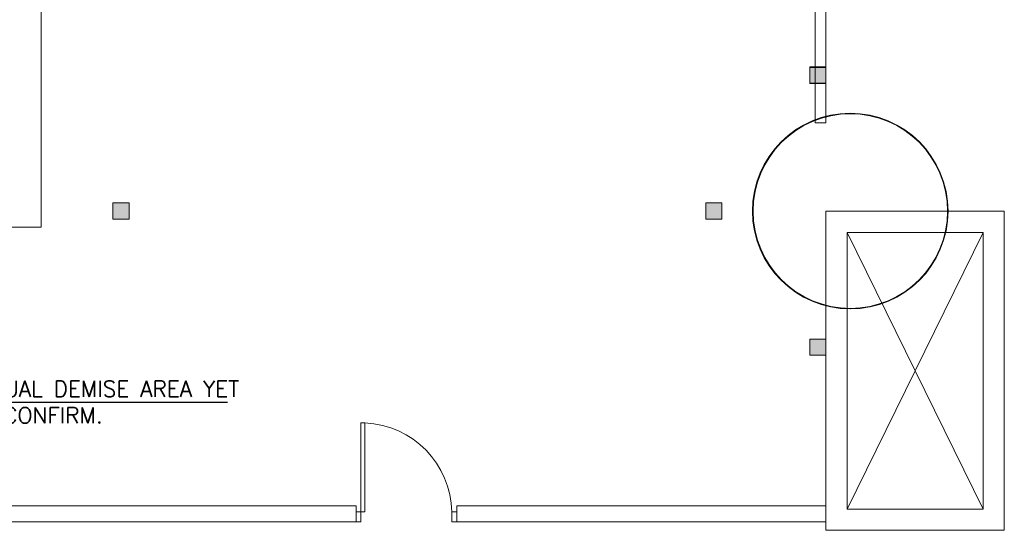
# Model space of a CAD drawing. Header units: millimetres. Extents: x -750 to 72845, y -24282 to 18874.
# Tile 90 of 154: x 63565 to 72845, y 6165 to 10974. Entities that reach past the tile are written whole.
import ezdxf

# ---------------------------------------------------------------- set-up
doc = ezdxf.new("R2010")
doc.units = ezdxf.units.MM
doc.header["$MEASUREMENT"] = 0
doc.layers.get('0').update_dxf_attribs({"lineweight": 5})
doc.layers.add('ACMV-MEPF_General Text', color=7, linetype='Continuous')
doc.layers.add('IRISH HOUSE_HYD AIRPORT_DRAINAGE LAYOUT 1$0$GREY SCALE', color=8, linetype='Continuous')
doc.layers.add('IRISH HOUSE_HYD AIRPORT_DRAINAGE LAYOUT 1$0$GREYSCALE', color=8, linetype='Continuous', lineweight=0)
doc.layers.add('M-MEP-ELPR-EQUIP', color=6, linetype='Continuous', lineweight=20)
doc.styles.add('Romans', font='romans.shx', dxfattribs={"width": 0.8})
doc.styles.get("Standard").update_dxf_attribs({"font": 'romans.shx'})
doc.dimstyles.new('100_Romans_Dot', dxfattribs={"dimtxt": 100, "dimasz": 100, "dimexe": 50, "dimexo": 50, "dimgap": 50, "dimtad": 1, "dimdec": 0, "dimzin": 0, "dimdsep": 46, "dimtxsty": 'Romans', "dimblk": 'DOT', "dimcen": 0.09, "dimclrd": 256, "dimclre": 256, "dimadec": 0, "dimazin": 0, "dimtfac": 1, "dimtdec": 0, "dimtofl": 0, "dimtmove": 0, "dimatfit": 3, "dimldrblk": 'DOT', "dimfxl": 0, "dimtolj": 1, "dimtzin": 0, "dimarcsym": 0})

# ---------------------------------------------------------------- blocks, each defined once
blk = doc.blocks.new('IRISH HOUSE_HYD AIRPORT_DRAINAGE LAYOUT 1$0$FLOOR PLAN')
at = {"layer": 'IRISH HOUSE_HYD AIRPORT_DRAINAGE LAYOUT 1$0$GREYSCALE', "lineweight": 0, "ltscale": 0.25}
h = blk.add_hatch(color=8, dxfattribs=at)
h.dxf.hatch_style = 1
h.paths.add_polyline_path([(21163.6, 10529.2), (21163.6, 10376.8), (21011.2, 10376.8), (21011.2, 10529.2)])
h = blk.add_hatch(color=8, dxfattribs=at)
h.dxf.hatch_style = 1
h.paths.add_polyline_path([(21164.3, 10525), (21164.3, 10373), (21012.4, 10373), (21012.4, 10525)])
h = blk.add_hatch(color=8, dxfattribs=at)
h.dxf.hatch_style = 1
h.paths.add_polyline_path([(14595.5, 9247.9), (14595.5, 9095.5), (14443.1, 9095.5), (14443.1, 9247.9)])
h = blk.add_hatch(color=8, dxfattribs=at)
h.dxf.hatch_style = 1
h.paths.add_polyline_path([(20031.9, 9095.5), (20184.3, 9095.5), (20184.3, 9247.9), (20031.9, 9247.9)])
h = blk.add_hatch(color=8, dxfattribs=at)
h.dxf.hatch_style = 1
h.paths.add_polyline_path([(21163.6, 7814.2), (21163.6, 7966.6), (21011.2, 7966.6), (21011.2, 7814.2)])
at = {"layer": 'IRISH HOUSE_HYD AIRPORT_DRAINAGE LAYOUT 1$0$GREYSCALE', "color": 8, "lineweight": 0, "ltscale": 0.25}
for p, q in [((13767.6, 12178.1), (13767.8, 9019.3)), ((21062, 10002.1), (21062, 12069.1)), ((21163.6, 12069.1), (21163.6, 10002.1)), ((21163.6, 10529.2), (21011.2, 10529.2)), ((21011.2, 10529.2), (21011.2, 10376.8)), ((21164.3, 10525), (21012.4, 10525)), ((21012.4, 10525), (21012.4, 10373)), ((21163.6, 10376.8), (21163.6, 10529.2)), ((21164.3, 10373), (21164.3, 10525)), ((21011.2, 10376.8), (21163.6, 10376.8)), ((21012.4, 10373), (21164.3, 10373)), ((21163.6, 10002.1), (21062, 10002.1)), ((14595.5, 9247.9), (14443.1, 9247.9)), ((14443.1, 9247.9), (14443.1, 9095.5)), ((14595.5, 9095.5), (14595.5, 9247.9)), ((20031.9, 9095.5), (20031.9, 9247.9)), ((20031.9, 9247.9), (20184.3, 9247.9)), ((20184.3, 9247.9), (20184.3, 9095.5)), ((14443.1, 9095.5), (14595.5, 9095.5)), ((20184.3, 9095.5), (20031.9, 9095.5)), ((21163.6, 6165.3), (21163.6, 9171.7)), ((21163.6, 9171.7), (22845.3, 9171.7)), ((21163.6, 6165.3), (21163.6, 9171.7)), ((21163.6, 9171.7), (22845.3, 9171.7)), ((21163.6, 6165.3), (21163.6, 9171.7)), ((21163.6, 9171.7), (22845.3, 9171.7)), ((22845.3, 9171.7), (22845.3, 6165.3)), ((22845.3, 9171.7), (22845.3, 6165.3)), ((22845.3, 9171.7), (22845.3, 6165.3)), ((13767.8, 9019.3), (13005.9, 9019.3)), ((21364, 6365.7), (21364, 8971.3)), ((21364, 8971.3), (22644.8, 8971.3)), ((22644.8, 8971.3), (21364, 6365.7)), ((21364, 8971.3), (22644.8, 6365.7)), ((21364, 6365.7), (21364, 8971.3)), ((21364, 8971.3), (22644.8, 8971.3)), ((22644.8, 8971.3), (21364, 6365.7)), ((21364, 8971.3), (22644.8, 6365.7)), ((21364, 6365.7), (21364, 8971.3)), ((21364, 8971.3), (22644.8, 8971.3)), ((22644.8, 8971.3), (21364, 6365.7)), ((21364, 8971.3), (22644.8, 6365.7)), ((22644.8, 8971.3), (22644.8, 6365.7)), ((22644.8, 8971.3), (22644.8, 6365.7)), ((22644.8, 8971.3), (22644.8, 6365.7)), ((21011.2, 7814.2), (21011.2, 7966.6)), ((21011.2, 7966.6), (21163.6, 7966.6)), ((21163.6, 7966.6), (21163.6, 7814.2)), ((21163.6, 7814.2), (21011.2, 7814.2)), ((21163.6, 6245.4), (21163.6, 6397.8)), ((22644.8, 6365.7), (21364, 6365.7)), ((22644.8, 6365.7), (21364, 6365.7)), ((22644.8, 6365.7), (21364, 6365.7)), ((11787.1, 6245.4), (16735.1, 6245.4)), ((17685.1, 6245.4), (21163.6, 6245.4)), ((22845.3, 6165.3), (21163.6, 6165.3)), ((22845.3, 6165.3), (21163.6, 6165.3)), ((22845.3, 6165.3), (21163.6, 6165.3))]:
    blk.add_line(p, q, dxfattribs=at)
at = {"layer": 'IRISH HOUSE_HYD AIRPORT_DRAINAGE LAYOUT 1$0$GREYSCALE', "color": 8, "lineweight": 0}
for p, q in [((16781.6, 7176.1), (16781.6, 6245.4)), ((16818.9, 7176.1), (16781.6, 7176.1)), ((16818.9, 6338.5), (16818.9, 7176.1)), ((16735.1, 6395.4), (11939.5, 6395.4)), ((16735.1, 6245.4), (16735.1, 6395.4)), ((16735.1, 6245.4), (16735.1, 6338.5)), ((16735.1, 6338.5), (16818.9, 6338.5)), ((17638.5, 6338.5), (17685.1, 6338.5)), ((17638.5, 6245.4), (17638.5, 6338.5)), ((17685.1, 6245.4), (17685.1, 6395.4)), ((17685.1, 6395.4), (21163.6, 6395.4)), ((17685.1, 6338.5), (17685.1, 6245.4)), ((21163.6, 6395.4), (21163.6, 6245.4)), ((11939.5, 6245.4), (16735.1, 6245.4)), ((16781.6, 6245.4), (16735.1, 6245.4)), ((17685.1, 6245.4), (17638.5, 6245.4)), ((21163.6, 6245.4), (17685.1, 6245.4))]:
    blk.add_line(p, q, dxfattribs=at)
for centre, radius in [((21392.9, 9171.7), 921.8), ((21394, 9171.7), 920.6)]:
    blk.add_circle(centre, radius, dxfattribs=at)
at = {"layer": 'IRISH HOUSE_HYD AIRPORT_DRAINAGE LAYOUT 1$0$GREYSCALE', "color": 8, "lineweight": 0, "ltscale": 0.25}
for centre, radius in [((21392.8, 9171.7), 920.5), ((21392.8, 9171.7), 920.5), ((21392.8, 9171.7), 920.5), ((21394, 9171.7), 916.3)]:
    blk.add_circle(centre, radius, dxfattribs=at)
at = {"layer": 'IRISH HOUSE_HYD AIRPORT_DRAINAGE LAYOUT 1$0$GREYSCALE', "color": 8, "lineweight": 0, "ltscale": 5}
blk.add_arc((16784.3, 6322.4), 854.3, 1.07804, 87.68214, dxfattribs=at)
blk = doc.blocks.new('IRISH HOUSE_HYD AIRPORT_DRAINAGE LAYOUT 1')
at = {"layer": 'IRISH HOUSE_HYD AIRPORT_DRAINAGE LAYOUT 1$0$GREY SCALE'}
blk.add_blockref('IRISH HOUSE_HYD AIRPORT_DRAINAGE LAYOUT 1$0$FLOOR PLAN', (0, 0), dxfattribs=at)
blk = doc.blocks.new('_Dot')
at = {"color": 0, "linetype": 'ByBlock', "lineweight": -2}
blk.add_line((-0.5, 0), (-1, 0), dxfattribs=at)
at = {"color": 0, "linetype": 'ByBlock', "const_width": 0.5}
blk.add_lwpolyline([(-0.25, 0, 1), (0.25, 0, 1)], format="xyb", close=True, dxfattribs=at)

msp = doc.modelspace()

# ---------------------------------------------------------------- block references
at = {"layer": 'M-MEP-ELPR-EQUIP'}
msp.add_blockref('IRISH HOUSE_HYD AIRPORT_DRAINAGE LAYOUT 1', (50000, 0), dxfattribs=at)

# ---------------------------------------------------------------- texts
at = {"layer": 'ACMV-MEPF_General Text', "insert": (63061.8, 7372.9), "char_height": 150, "attachment_point": 4}
msp.add_mtext_dynamic_manual_height_columns('{\\C1;ACTUAL DEMISE AREA YET TO CONFIRM.}', width=2921.723, gutter_width=1, heights=[1205], dxfattribs=at)

# ---------------------------------------------------------------- leaders
at = {"color": 1}
msp.add_leader([(62496.1, 7372.9), (65523, 7372.9)], dimstyle='100_Romans_Dot', override={"dimtad": 0, "dimclrd": 1}, dxfattribs=at)

doc.saveas('drawing.dxf')
